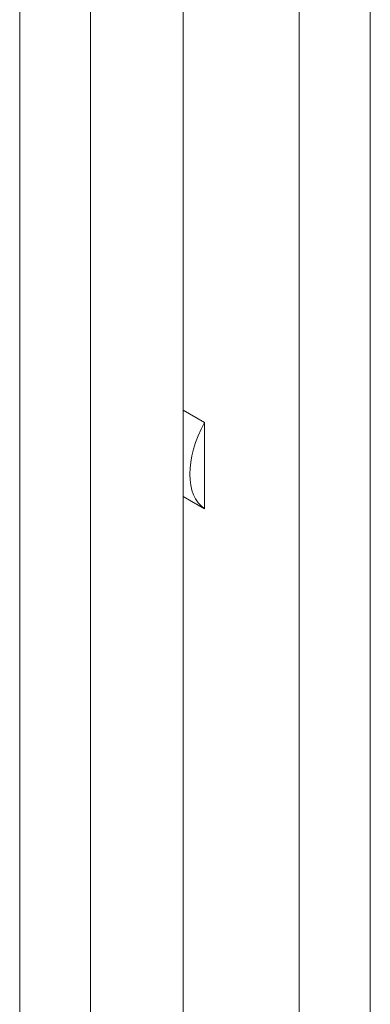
# Model space of a CAD drawing. Header units: inches. Extents: x 16 to 394, y 3 to 249.
# Tile 107 of 116: x 376 to 377.28, y 124.27 to 127.84. Entities that reach past the tile are written whole.
import ezdxf

# ---------------------------------------------------------------- set-up
doc = ezdxf.new("R2010")
doc.units = ezdxf.units.IN
doc.header["$LTSCALE"] = 24
doc.header["$MEASUREMENT"] = 0
doc.layers.add('Visible (ANSI)', color=7, linetype='Continuous', lineweight=5)
doc.layers.add('Visible Narrow (ANSI)', color=7, linetype='Continuous', lineweight=5)

msp = doc.modelspace()

# ---------------------------------------------------------------- linework, layer by layer
at = {"layer": 'Visible (ANSI)'}
msp.add_line((376.5972, 145.394), (376.5972, 106.7107), dxfattribs=at)
msp.add_ellipse((376.8198, 126.3041), major_axis=(-0.1403, -0.2429), ratio=0.57735, start_param=4.748375, end_param=6.247199, dxfattribs=at)
at = {"layer": 'Visible Narrow (ANSI)'}
for p, q in [((376.2618, 145.2004), (376.2618, 106.517)), ((376.0045, 106.6027), (376.0045, 145.1147)), ((377.0183, 107.2296), (377.0183, 144.814)), ((377.2757, 144.814), (377.2757, 107.2296)), ((376.5972, 126.421), (376.6745, 126.3763)), ((376.6745, 126.3763), (376.6745, 126.0642)), ((376.6745, 126.0642), (376.5972, 126.1089))]:
    msp.add_line(p, q, dxfattribs=at)

doc.saveas('drawing.dxf')
